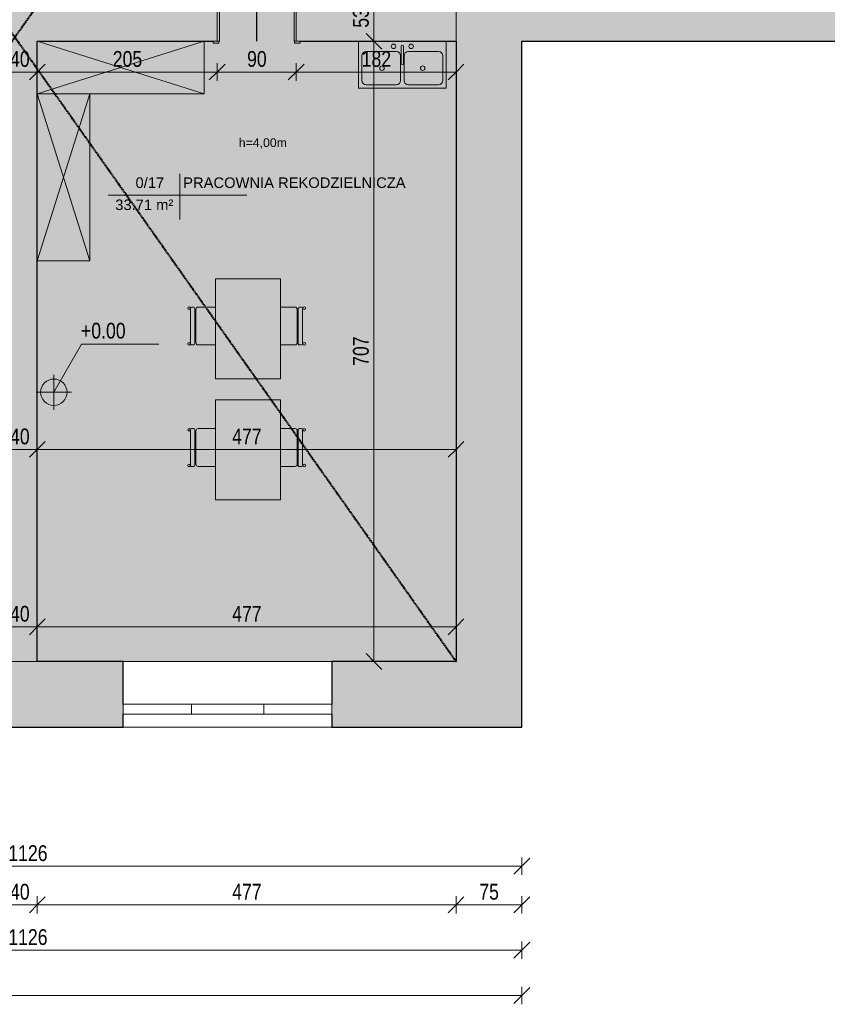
# Model space of a CAD drawing. Header units: centimetres. Extents: x 14786 to 20326, y -10865 to -8494.
# Tile 13 of 22: x 17349 to 18269, y -10731 to -9609. Entities that reach past the tile are written whole.
import ezdxf

# ---------------------------------------------------------------- set-up
doc = ezdxf.new("R2010")
doc.units = ezdxf.units.CM
doc.linetypes.add('Aligning Line 1_8_', pattern=[0.635, 0.3175, -0.3175])
for name, color, linetype, lineweight in [('A-ANNO-DIMS', 211, 'Continuous', 9), ('A-ANNO-DIMS-100', 211, 'Continuous', 9), ('A-AREA-IDEN', 2, 'Continuous', 9), ('A-DETL', 90, 'Continuous', 9), ('A-DETL-GENF', 92, 'Continuous', 9), ('A-DETL-MEDM', 33, 'Continuous', 25), ('A-DETL-THIN', 151, 'Continuous', 9), ('A-DOOR', 31, 'Continuous', 9), ('A-DOOR-FRAM', 31, 'Continuous', 18), ('A-GLAZ', 151, 'Continuous', 9), ('A-WALL', 113, 'Continuous', 9), ('A-WALL-PATT', 111, 'Continuous', 25), ('G-ANNO-DIMS', 111, 'Continuous', 9), ('G-ANNO-TEXT', 231, 'Continuous', 9), ('I-FURN', 30, 'Continuous', 9), ('I-WALL', 2, 'Continuous', 9), ('P-SANR-FIXT', 6, 'Continuous', 9)]:
    doc.layers.add(name, color=color, linetype=linetype, lineweight=lineweight)
doc.styles.add('Arial', font='arial.ttf', dxfattribs={"height": 12})
doc.styles.add('Arial_2', font='arial.ttf', dxfattribs={"width": 0.8, "height": 18})
doc.styles.add('Arial_3', font='arial.ttf', dxfattribs={"height": 10})
doc.styles.add('Arial_5', font='arial.ttf', dxfattribs={"height": 60})
doc.dimstyles.new('Przekątna_-_1_8_mm_Arial', dxfattribs={"dimscale": 30.48, "dimtxt": 18.364669, "dimasz": 0.590551, "dimexe": 0.328084, "dimexo": 0.0625, "dimgap": 0.016404, "dimtad": 1, "dimdec": 0, "dimdsep": 46, "dimtxsty": 'Arial_2', "dimblk1": 'OBLIQUE', "dimblk2": 'OBLIQUE', "dimsah": 1, "dimcen": 0.09, "dimazin": 0, "dimtfac": 1, "dimtdec": 4, "dimtix": 1, "dimtmove": 0, "dimatfit": 3, "dimfxl": 0.328084, "dimfxlon": 1, "dimtvp": 1, "dimtolj": 1, "dimtzin": 0, "dimarcsym": 2})

# ---------------------------------------------------------------- blocks, each defined once
blk = doc.blocks.new('Drzwi-wewnętrzne-jednoskrzydłowe-dwupanelowe-drewniane - 900 x 2100mm-327950-3_Poziom parteru')
at = {"layer": 'A-DOOR'}
for p, q in [((-49.635, 28.8175), (-43.135, 28.8175)), ((-49.635, 26.8175), (-49.635, 28.8175)), ((-43.135, 26.8175), (-49.635, 26.8175)), ((-43.135, 28.8175), (-43.135, 26.8175)), ((43.135, 28.8175), (49.635, 28.8175)), ((43.135, 26.8175), (43.135, 28.8175)), ((49.635, 26.8175), (43.135, 26.8175)), ((49.635, 28.8175), (49.635, 26.8175)), ((-49.635, -26.1825), (-43.135, -26.1825)), ((-49.635, -28.1825), (-49.635, -26.1825)), ((-43.135, -28.1825), (-49.635, -28.1825)), ((-43.135, -26.1825), (-43.135, -28.1825)), ((43.135, -26.1825), (49.635, -26.1825)), ((43.135, -28.1825), (43.135, -26.1825)), ((49.635, -28.1825), (43.135, -28.1825)), ((49.635, -26.1825), (49.635, -28.1825))]:
    blk.add_line(p, q, dxfattribs=at)
at = {"layer": 'A-DOOR', "lineweight": 18}
for p, q in [((39, -26.1825), (42.5, -26.1825)), ((39, -111.1825), (39, -26.1825)), ((42.5, -26.1825), (42.5, -111.1825)), ((42.5, -111.1825), (39, -111.1825))]:
    blk.add_line(p, q, dxfattribs=at)
at = {"layer": 'A-DOOR'}
blk.add_arc((42.5, -26.1825), 85, 180, 270, dxfattribs=at)
at = {"layer": 'A-DOOR-FRAM'}
for p, q in [((-45, 26.8175), (-42.5, 26.8175)), ((-45, -26.1825), (-45, 26.8175)), ((-42.5, 26.8175), (-42.5, -19.19)), ((42.5, 26.8175), (45, 26.8175)), ((42.5, -19.19), (42.5, 26.8175)), ((45, 26.8175), (45, -26.1825)), ((-42.5, -19.19), (-41.23, -19.19)), ((-41.23, -19.19), (-41.23, -22.6825)), ((41.23, -19.19), (42.5, -19.19)), ((41.23, -22.6825), (41.23, -19.19)), ((-42.5, -26.1825), (-45, -26.1825)), ((-42.5, -22.6825), (-42.5, -26.1825)), ((-41.23, -22.6825), (-42.5, -22.6825)), ((42.5, -22.6825), (41.23, -22.6825)), ((42.5, -26.1825), (42.5, -22.6825)), ((45, -26.1825), (42.5, -26.1825))]:
    blk.add_line(p, q, dxfattribs=at)
blk = doc.blocks.new('Krzesło Breuera - Krzesło Breuera-494065-3_Poziom parteru')
at = {"layer": 'I-FURN'}
for p, q in [((-21.6, 7.1), (-21.6, -12.7)), ((21.6, -12.7), (21.6, 7.1)), ((-21.6, -17.6), (-21.6, -20.1)), ((20.3, -16.3), (-20.3, -16.3)), ((-20.3, -21.3), (20.3, -21.3)), ((-19.1, -15.2), (19, -15.2)), ((21.6, -20.1), (21.6, -17.6))]:
    blk.add_line(p, q, dxfattribs=at)
for centre, radius, start, end in [((-20.3, -23.1), 1.51, 360, 180), ((-19.1, -12.7), 2.54, 180, 270), ((-20.3, -17.6), 1.27, 90, 180), ((-20.3, -20.1), 1.27, 180, 270), ((20.4, -23.1), 1.51, 360, 180), ((19, -12.7), 2.54, 270, 360), ((20.3, -17.6), 1.27, 360, 90), ((20.3, -20.1), 1.27, 270, 360), ((-20.3, -23.1), 1.51, 180, 360), ((20.4, -23.1), 1.51, 180, 360)]:
    blk.add_arc(centre, radius, start, end, dxfattribs=at)
blk = doc.blocks.new('Krzesło Breuera - Krzesło Breuera-V10-3_Poziom parteru')
at = {"layer": 'I-FURN'}
for p, q in [((-21.6, 17.6), (-21.6, 20.1)), ((-21.6, -3.8), (-21.6, 12.7)), ((-20.3, 21.3), (20.3, 21.3)), ((20.3, 16.3), (-20.3, 16.3)), ((-19.1, 15.2), (19, 15.2)), ((21.6, 20.1), (21.6, 17.6)), ((21.6, 12.7), (21.6, -3.8))]:
    blk.add_line(p, q, dxfattribs=at)
for centre, radius, start, end in [((-20.3, 23.1), 1.51, 0, 180), ((-20.3, 23.1), 1.51, 180, 0), ((20.4, 23.1), 1.51, 0, 180), ((20.4, 23.1), 1.51, 180, 0), ((-20.3, 20.1), 1.27, 90, 180), ((-20.3, 17.6), 1.27, 180, 270), ((-19.1, 12.7), 2.54, 90, 180), ((19, 12.7), 2.54, 0, 90), ((20.3, 20.1), 1.27, 0, 90), ((20.3, 17.6), 1.27, 270, 0)]:
    blk.add_arc(centre, radius, start, end, dxfattribs=at)
blk = doc.blocks.new('Zlew kuchenny podwójny - 1000 x 535mm-496617-3_Poziom parteru')
at = {"layer": 'P-SANR-FIXT'}
for p, q in [((51.6, 27), (-48.4, 27)), ((-48.4, 27), (-48.4, -26.5)), ((51.6, -26.5), (51.6, 27)), ((-5.4, 15.6), (-39.5, 15.6)), ((0.3, 21.3), (0.3, 1.5)), ((2.8, 21.3), (2.8, 1.5)), ((42.7, 15.6), (8.6, 15.6)), ((-44.6, 10.5), (-44.6, -17.6)), ((-0.3, 10.5), (-0.3, -17.6)), ((3.5, 10.5), (3.5, -17.6)), ((47.8, -17.6), (47.8, 10.5)), ((-48.4, -26.5), (51.6, -26.5)), ((-39.5, -22.7), (-5.4, -22.7)), ((8.6, -22.7), (42.7, -22.7))]:
    blk.add_line(p, q, dxfattribs=at)
for centre, radius, start, end in [((-8.4, 21.3), 2.54, 360, 180), ((1.6, 21.3), 1.27, 360, 180), ((11.6, 21.3), 2.54, 360, 180), ((-39.5, 10.5), 5.08, 90, 180), ((-8.4, 21.3), 2.54, 180, 360), ((-5.4, 10.5), 5.08, 360, 90), ((8.6, 10.5), 5.08, 90, 180), ((11.6, 21.3), 2.54, 180, 360), ((42.7, 10.5), 5.08, 360, 90), ((1.6, 1.5), 1.27, 180, 0), ((-21.5, -3.6), 2.54, 0, 180), ((-21.5, -3.6), 2.54, 180, 360), ((24.7, -3.6), 2.54, 0, 180), ((24.7, -3.6), 2.54, 180, 360), ((-39.5, -17.6), 5.08, 180, 270), ((-5.4, -17.6), 5.08, 270, 0), ((8.6, -17.6), 5.08, 180, 270), ((42.7, -17.6), 5.08, 270, 0)]:
    blk.add_arc(centre, radius, start, end, dxfattribs=at)
blk = doc.blocks.new('Aluminum_2 szybowe - 160x140-V12-3_Poziom parteru')
at = {"layer": 'A-GLAZ'}
for p, q in [((-137.2, 25.2), (22.8, 25.2)), ((-137.2, 13.7), (-137.2, 25.2)), ((22.8, 25.2), (22.8, 13.7)), ((22.8, 13.7), (-137.2, 13.7))]:
    blk.add_line(p, q, dxfattribs=at)
blk = doc.blocks.new('Aluminum_2 szybowe - 160x140-V13-3_Poziom parteru')
at = {"layer": 'A-GLAZ'}
for p, q in [((-137.2, 25.2), (22.8, 25.2)), ((-137.2, 13.7), (-137.2, 25.2)), ((22.8, 25.2), (22.8, 13.7)), ((22.8, 13.7), (-137.2, 13.7))]:
    blk.add_line(p, q, dxfattribs=at)
blk = doc.blocks.new('Etyk_pom_1_mala - Etyk_pom_1_mala-219433-3_Poziom parteru')
at = {"layer": 'A-AREA-IDEN'}
for p, q in [((-0.096, 0.144), (-0.096, -0.378)), ((-0.915, -0.101), (0.666, -0.101))]:
    blk.add_line(p, q, dxfattribs=at)
blk = doc.blocks.new('DIMBLOCK9-3_Poziom parteru')
at = {"layer": 'A-ANNO-DIMS-100'}
for p, q in [((17328.6, -10098.8), (17319.6, -10107.8)), ((17328.6, -10098.8), (17328.6, -10088.8)), ((17328.6, -10098.8), (17337.6, -10089.8)), ((17328.6, -10098.8), (17368.6, -10098.8)), ((17328.6, -10098.8), (17328.6, -10108.8)), ((17368.6, -10098.8), (17359.6, -10107.8)), ((17368.6, -10098.8), (17368.6, -10088.8)), ((17368.6, -10098.8), (17377.6, -10089.8)), ((17368.6, -10098.8), (17368.6, -10108.8))]:
    blk.add_line(p, q, dxfattribs=at)
at = {"layer": 'A-ANNO-DIMS-100', "color": 0, "insert": (17337.6, -10075), "char_height": 18, "width": 26.445, "attachment_point": 1, "line_spacing_factor": 0.941778, "style": 'Arial_2'}
blk.add_mtext('40', dxfattribs=at)
blk = doc.blocks.new('_Oblique')
at = {"color": 0, "linetype": 'ByBlock', "lineweight": -2}
blk.add_line((-0.5, -0.5), (0.5, 0.5), dxfattribs=at)
blk = doc.blocks.new('DIMBLOCK10-3_Poziom parteru')
at = {"layer": 'A-ANNO-DIMS-100'}
for p, q in [((17368.6, -10098.8), (17359.6, -10107.8)), ((17368.6, -10098.8), (17368.6, -10088.8)), ((17368.6, -10098.8), (17377.6, -10089.8)), ((17368.6, -10098.8), (17845.6, -10098.8)), ((17368.6, -10098.8), (17368.6, -10108.8)), ((17845.6, -10098.8), (17836.6, -10107.8)), ((17845.6, -10098.8), (17845.6, -10088.8)), ((17845.6, -10098.8), (17854.6, -10089.8)), ((17845.6, -10098.8), (17845.6, -10108.8))]:
    blk.add_line(p, q, dxfattribs=at)
at = {"layer": 'A-ANNO-DIMS-100', "color": 0, "insert": (17590.6, -10075), "char_height": 18, "width": 39.668, "attachment_point": 1, "line_spacing_factor": 0.941778, "style": 'Arial_2'}
blk.add_mtext('477', dxfattribs=at)
blk = doc.blocks.new('DIMBLOCK33-3_Poziom parteru')
at = {"layer": 'A-ANNO-DIMS-100'}
for p, q in [((17752.1, -9633.7), (17743.1, -9624.7)), ((17752.1, -9633.7), (17742.1, -9633.7)), ((17752.1, -10340.5), (17752.1, -9633.7)), ((17752.1, -9633.7), (17761.1, -9642.7)), ((17752.1, -9633.7), (17762.1, -9633.7)), ((17752.1, -10340.5), (17743.1, -10331.5)), ((17752.1, -10340.5), (17742.1, -10340.5)), ((17752.1, -10340.5), (17761.1, -10349.5)), ((17752.1, -10340.5), (17762.1, -10340.5))]:
    blk.add_line(p, q, dxfattribs=at)
at = {"layer": 'A-ANNO-DIMS-100', "color": 0, "insert": (17728.2, -10003.6), "char_height": 18, "width": 39.668, "attachment_point": 1, "rotation": 90, "line_spacing_factor": 0.941778, "style": 'Arial_2'}
blk.add_mtext('707', dxfattribs=at)
blk = doc.blocks.new('DIMBLOCK34-3_Poziom parteru')
at = {"layer": 'A-ANNO-DIMS-100'}
for p, q in [((17752.1, -9580.7), (17743.1, -9571.7)), ((17752.1, -9580.7), (17742.1, -9580.7)), ((17752.1, -9633.7), (17752.1, -9580.7)), ((17752.1, -9580.7), (17761.1, -9589.7)), ((17752.1, -9580.7), (17762.1, -9580.7)), ((17752.1, -9633.7), (17743.1, -9624.7)), ((17752.1, -9633.7), (17742.1, -9633.7)), ((17752.1, -9633.7), (17761.1, -9642.7)), ((17752.1, -9633.7), (17762.1, -9633.7))]:
    blk.add_line(p, q, dxfattribs=at)
at = {"layer": 'A-ANNO-DIMS-100', "color": 0, "insert": (17728.2, -9618.2), "char_height": 18, "width": 26.445, "attachment_point": 1, "rotation": 90, "line_spacing_factor": 0.941778, "style": 'Arial_2'}
blk.add_mtext('53', dxfattribs=at)
blk = doc.blocks.new('DIMBLOCK82-3_Poziom parteru')
at = {"layer": 'A-ANNO-DIMS-100'}
for p, q in [((17328.6, -9668.7), (17328.6, -9658.7)), ((17328.6, -9668.7), (17337.6, -9659.7)), ((17368.6, -9668.7), (17368.6, -9658.7)), ((17368.6, -9668.7), (17377.6, -9659.7)), ((17328.6, -9668.7), (17319.6, -9677.7)), ((17328.6, -9668.7), (17368.6, -9668.7)), ((17328.6, -9668.7), (17328.6, -9678.7)), ((17368.6, -9668.7), (17359.6, -9677.7)), ((17368.6, -9668.7), (17368.6, -9678.7))]:
    blk.add_line(p, q, dxfattribs=at)
at = {"layer": 'A-ANNO-DIMS-100', "color": 0, "insert": (17337.6, -9644.8), "char_height": 18, "width": 26.445, "attachment_point": 1, "line_spacing_factor": 0.941778, "style": 'Arial_2'}
blk.add_mtext('40', dxfattribs=at)
blk = doc.blocks.new('DIMBLOCK83-3_Poziom parteru')
at = {"layer": 'A-ANNO-DIMS-100'}
for p, q in [((17368.6, -9668.7), (17368.6, -9658.7)), ((17368.6, -9668.7), (17377.6, -9659.7)), ((17573.6, -9668.7), (17573.6, -9658.7)), ((17573.6, -9668.7), (17582.6, -9659.7)), ((17368.6, -9668.7), (17359.6, -9677.7)), ((17368.6, -9668.7), (17573.6, -9668.7)), ((17368.6, -9668.7), (17368.6, -9678.7)), ((17573.6, -9668.7), (17564.6, -9677.7)), ((17573.6, -9668.7), (17573.6, -9678.7))]:
    blk.add_line(p, q, dxfattribs=at)
at = {"layer": 'A-ANNO-DIMS-100', "color": 0, "insert": (17454.6, -9644.8), "char_height": 18, "width": 39.668, "attachment_point": 1, "line_spacing_factor": 0.941778, "style": 'Arial_2'}
blk.add_mtext('205', dxfattribs=at)
blk = doc.blocks.new('DIMBLOCK84-3_Poziom parteru')
at = {"layer": 'A-ANNO-DIMS-100'}
for p, q in [((17573.6, -9668.7), (17573.6, -9658.7)), ((17573.6, -9668.7), (17582.6, -9659.7)), ((17663.6, -9668.7), (17663.6, -9658.7)), ((17663.6, -9668.7), (17672.6, -9659.7)), ((17573.6, -9668.7), (17564.6, -9677.7)), ((17573.6, -9668.7), (17663.6, -9668.7)), ((17573.6, -9668.7), (17573.6, -9678.7)), ((17663.6, -9668.7), (17654.6, -9677.7)), ((17663.6, -9668.7), (17663.6, -9678.7))]:
    blk.add_line(p, q, dxfattribs=at)
at = {"layer": 'A-ANNO-DIMS-100', "color": 0, "insert": (17607.6, -9644.8), "char_height": 18, "width": 26.445, "attachment_point": 1, "line_spacing_factor": 0.941778, "style": 'Arial_2'}
blk.add_mtext('90', dxfattribs=at)
blk = doc.blocks.new('DIMBLOCK85-3_Poziom parteru')
at = {"layer": 'A-ANNO-DIMS-100'}
for p, q in [((17663.6, -9668.7), (17663.6, -9658.7)), ((17663.6, -9668.7), (17672.6, -9659.7)), ((17845.6, -9668.7), (17845.6, -9658.7)), ((17845.6, -9668.7), (17854.6, -9659.7)), ((17663.6, -9668.7), (17654.6, -9677.7)), ((17663.6, -9668.7), (17845.6, -9668.7)), ((17663.6, -9668.7), (17663.6, -9678.7)), ((17845.6, -9668.7), (17836.6, -9677.7)), ((17845.6, -9668.7), (17845.6, -9678.7))]:
    blk.add_line(p, q, dxfattribs=at)
at = {"layer": 'A-ANNO-DIMS-100', "color": 0, "insert": (17738.1, -9644.8), "char_height": 18, "width": 39.668, "attachment_point": 1, "line_spacing_factor": 0.941778, "style": 'Arial_2'}
blk.add_mtext('182', dxfattribs=at)
blk = doc.blocks.new('DIMBLOCK103-3_Poziom parteru')
at = {"layer": 'A-ANNO-DIMS-100'}
for p, q in [((15120.6, -10721.2), (15120.6, -10711.2)), ((15120.6, -10721.2), (15129.6, -10712.2)), ((17920.6, -10721.2), (17920.6, -10711.2)), ((17920.6, -10721.2), (17929.6, -10712.2)), ((15120.6, -10721.2), (15111.6, -10730.2)), ((15120.6, -10721.2), (17920.6, -10721.2)), ((15120.6, -10721.2), (15120.6, -10731.2)), ((17920.6, -10721.2), (17911.6, -10730.2)), ((17920.6, -10721.2), (17920.6, -10731.2))]:
    blk.add_line(p, q, dxfattribs=at)
at = {"layer": 'A-ANNO-DIMS-100', "color": 0, "insert": (16498.6, -10697.3), "char_height": 18, "width": 52.89, "attachment_point": 1, "line_spacing_factor": 0.941778, "style": 'Arial_2'}
blk.add_mtext('2800', dxfattribs=at)
blk = doc.blocks.new('DIMBLOCK106-3_Poziom parteru')
at = {"layer": 'A-ANNO-DIMS-100'}
for p, q in [((16794.6, -10669.5), (16794.6, -10659.5)), ((17920.6, -10669.5), (17920.6, -10659.5)), ((16794.6, -10669.5), (16785.6, -10678.5)), ((16794.6, -10669.5), (16803.6, -10660.5)), ((16794.6, -10669.5), (17920.6, -10669.5)), ((16794.6, -10669.5), (16794.6, -10679.5)), ((17920.6, -10669.5), (17911.6, -10678.5)), ((17920.6, -10669.5), (17929.6, -10660.5)), ((17920.6, -10669.5), (17920.6, -10679.5))]:
    blk.add_line(p, q, dxfattribs=at)
at = {"layer": 'A-ANNO-DIMS-100', "color": 0, "insert": (17335.6, -10645.6), "char_height": 18, "width": 52.89, "attachment_point": 1, "line_spacing_factor": 0.941778, "style": 'Arial_2'}
blk.add_mtext('1126', dxfattribs=at)
blk = doc.blocks.new('DIMBLOCK107-3_Poziom parteru')
at = {"layer": 'A-ANNO-DIMS-100'}
for p, q in [((16794.6, -10573.8), (16794.6, -10563.8)), ((16794.6, -10573.8), (16803.6, -10564.8)), ((17920.6, -10573.8), (17920.6, -10563.8)), ((17920.6, -10573.8), (17929.6, -10564.8)), ((16794.6, -10573.8), (16785.6, -10582.8)), ((17920.6, -10573.8), (16794.6, -10573.8)), ((16794.6, -10573.8), (16794.6, -10583.8)), ((17920.6, -10573.8), (17911.6, -10582.8)), ((17920.6, -10573.8), (17920.6, -10583.8))]:
    blk.add_line(p, q, dxfattribs=at)
at = {"layer": 'A-ANNO-DIMS-100', "color": 0, "insert": (17335.6, -10549.9), "char_height": 18, "width": 52.89, "attachment_point": 1, "line_spacing_factor": 0.941778, "style": 'Arial_2'}
blk.add_mtext('1126', dxfattribs=at)
blk = doc.blocks.new('DIMBLOCK116-3_Poziom parteru')
at = {"layer": 'A-ANNO-DIMS-100'}
for p, q in [((17328.6, -10301), (17319.6, -10310)), ((17328.6, -10301), (17328.6, -10291)), ((17328.6, -10301), (17337.6, -10292)), ((17328.6, -10301), (17368.6, -10301)), ((17328.6, -10301), (17328.6, -10311)), ((17368.6, -10301), (17359.6, -10310)), ((17368.6, -10301), (17368.6, -10291)), ((17368.6, -10301), (17377.6, -10292)), ((17368.6, -10301), (17368.6, -10311))]:
    blk.add_line(p, q, dxfattribs=at)
at = {"layer": 'A-ANNO-DIMS-100', "color": 0, "insert": (17337.6, -10277.1), "char_height": 18, "width": 26.445, "attachment_point": 1, "line_spacing_factor": 0.941778, "style": 'Arial_2'}
blk.add_mtext('40', dxfattribs=at)
blk = doc.blocks.new('DIMBLOCK117-3_Poziom parteru')
at = {"layer": 'A-ANNO-DIMS-100'}
for p, q in [((17368.6, -10301), (17359.6, -10310)), ((17368.6, -10301), (17368.6, -10291)), ((17368.6, -10301), (17377.6, -10292)), ((17368.6, -10301), (17845.6, -10301)), ((17368.6, -10301), (17368.6, -10311)), ((17845.6, -10301), (17836.6, -10310)), ((17845.6, -10301), (17845.6, -10291)), ((17845.6, -10301), (17854.6, -10292)), ((17845.6, -10301), (17845.6, -10311))]:
    blk.add_line(p, q, dxfattribs=at)
at = {"layer": 'A-ANNO-DIMS-100', "color": 0, "insert": (17590.6, -10277.1), "char_height": 18, "width": 39.668, "attachment_point": 1, "line_spacing_factor": 0.941778, "style": 'Arial_2'}
blk.add_mtext('477', dxfattribs=at)
blk = doc.blocks.new('DIMBLOCK175-3_Poziom parteru')
at = {"layer": 'A-ANNO-DIMS-100'}
for p, q in [((17328.6, -10617.8), (17328.6, -10607.8)), ((17328.6, -10617.8), (17337.6, -10608.8)), ((17368.6, -10617.8), (17368.6, -10607.8)), ((17368.6, -10617.8), (17377.6, -10608.8)), ((17328.6, -10617.8), (17319.6, -10626.8)), ((17328.6, -10617.8), (17368.6, -10617.8)), ((17328.6, -10617.8), (17328.6, -10627.8)), ((17368.6, -10617.8), (17359.6, -10626.8)), ((17368.6, -10617.8), (17368.6, -10627.8))]:
    blk.add_line(p, q, dxfattribs=at)
at = {"layer": 'A-ANNO-DIMS-100', "color": 0, "insert": (17337.6, -10593.9), "char_height": 18, "width": 26.445, "attachment_point": 1, "line_spacing_factor": 0.941778, "style": 'Arial_2'}
blk.add_mtext('40', dxfattribs=at)
blk = doc.blocks.new('DIMBLOCK176-3_Poziom parteru')
at = {"layer": 'A-ANNO-DIMS-100'}
for p, q in [((17368.6, -10617.8), (17368.6, -10607.8)), ((17368.6, -10617.8), (17377.6, -10608.8)), ((17845.6, -10617.8), (17845.6, -10607.8)), ((17845.6, -10617.8), (17854.6, -10608.8)), ((17368.6, -10617.8), (17359.6, -10626.8)), ((17368.6, -10617.8), (17845.6, -10617.8)), ((17368.6, -10617.8), (17368.6, -10627.8)), ((17845.6, -10617.8), (17836.6, -10626.8)), ((17845.6, -10617.8), (17845.6, -10627.8))]:
    blk.add_line(p, q, dxfattribs=at)
at = {"layer": 'A-ANNO-DIMS-100', "color": 0, "insert": (17590.6, -10593.9), "char_height": 18, "width": 39.668, "attachment_point": 1, "line_spacing_factor": 0.941778, "style": 'Arial_2'}
blk.add_mtext('477', dxfattribs=at)
blk = doc.blocks.new('DIMBLOCK177-3_Poziom parteru')
at = {"layer": 'A-ANNO-DIMS-100'}
for p, q in [((17845.6, -10617.8), (17845.6, -10607.8)), ((17845.6, -10617.8), (17854.6, -10608.8)), ((17920.6, -10617.8), (17920.6, -10607.8)), ((17920.6, -10617.8), (17929.6, -10608.8)), ((17845.6, -10617.8), (17836.6, -10626.8)), ((17845.6, -10617.8), (17920.6, -10617.8)), ((17845.6, -10617.8), (17845.6, -10627.8)), ((17920.6, -10617.8), (17911.6, -10626.8)), ((17920.6, -10617.8), (17920.6, -10627.8))]:
    blk.add_line(p, q, dxfattribs=at)
at = {"layer": 'A-ANNO-DIMS-100', "color": 0, "insert": (17872.1, -10593.9), "char_height": 18, "width": 26.445, "attachment_point": 1, "line_spacing_factor": 0.941778, "style": 'Arial_2'}
blk.add_mtext('75', dxfattribs=at)

msp = doc.modelspace()

# ---------------------------------------------------------------- hatches: boundary and pattern name
at = {"layer": 'A-DETL-GENF'}
h = msp.add_hatch(color=9, dxfattribs=at)
h.paths.add_polyline_path([(17368.62, -10340.49), (17368.62, -9633.71), (17573.62, -9633.71), (17573.62, -9580.71), (17173.62, -9580.71), (17173.62, -9633.71), (17328.62, -9633.71), (17328.62, -10340.49)])
h.paths.add_polyline_path([(16840.62, -9633.71), (17083.62, -9633.71), (17083.62, -9580.71), (16840.62, -9580.71)])
h.paths.add_polyline_path([(17779.17, -9633.71), (17845.62, -9633.71), (17845.62, -9580.71), (17663.62, -9580.71), (17663.62, -9633.71), (17717.62, -9633.71)])
h.paths.add_polyline_path([(17779.17, -9385.71), (17845.62, -9385.71), (17845.62, -9351.71), (17717.62, -9351.71), (17717.62, -9385.71), (17722.26, -9385.71)])
h.paths.add_polyline_path([(17617.62, -9385.71), (17617.62, -9351.71), (17612.62, -9351.71), (17612.62, -9237.71), (17628.49, -9237.71), (17628.49, -9231.71), (17612.62, -9231.71), (17612.62, -9015.71), (17618.62, -9015.71), (17618.62, -9009.71), (17612.62, -9009.71), (17612.62, -8917.71), (17606.62, -8917.71), (17606.62, -9009.71), (17600.62, -9009.71), (17600.62, -9015.71), (17606.62, -9015.71), (17606.62, -9231.71), (17590.76, -9231.71), (17590.76, -9237.71), (17606.62, -9237.71), (17606.73, -9349.71), (17607.26, -9349.71), (17607.26, -9351.71), (17602.62, -9351.71), (17602.62, -9385.71), (17612.99, -9385.71)])
h.paths.add_polyline_path([(17278.26, -9385.71), (17502.62, -9385.71), (17502.62, -9351.71), (17368.62, -9351.71), (17368.62, -9237.71), (17505.76, -9237.71), (17505.76, -9231.71), (17486.62, -9231.71), (17486.62, -9233.35), (17484.62, -9233.35), (17484.62, -9228.71), (17478.62, -9228.71), (17478.62, -9233.35), (17476.62, -9233.35), (17476.62, -9231.71), (17368.62, -9231.71), (17368.62, -9140.71), (17476.62, -9140.71), (17476.62, -9139.08), (17478.62, -9139.08), (17478.62, -9143.71), (17484.62, -9143.71), (17484.62, -9132.71), (17478.62, -9132.71), (17478.62, -9137.35), (17476.62, -9137.35), (17476.62, -9134.71), (17368.62, -9134.71), (17368.62, -9039.71), (17478.62, -9039.71), (17478.62, -9047.71), (17484.62, -9047.71), (17484.62, -9039.71), (17504.62, -9039.71), (17504.62, -9015.71), (17515.62, -9015.71), (17515.62, -9009.71), (17498.62, -9009.71), (17498.62, -9033.71), (17368.62, -9033.71), (17368.62, -8917.71), (17318.62, -8917.71), (17318.62, -9351.71), (17273.62, -9351.71), (17273.62, -9385.71), (17275.49, -9385.71)])
h.paths.add_polyline_path([(17058.62, -9385.71), (17183.62, -9385.71), (17183.62, -9351.71), (17138.62, -9351.71), (17138.62, -8917.71), (17128.62, -8917.71), (17128.62, -9351.71), (17053.62, -9351.71), (17053.62, -9385.71), (17058.26, -9385.71)])
h.paths.add_polyline_path([(16888.62, -9385.71), (16963.62, -9385.69), (16963.62, -9351.71), (16840.62, -9351.71), (16840.62, -9385.71)])
h.paths.add_polyline_path([(17740.62, -9237.71), (17845.62, -9237.71), (17845.62, -9231.71), (17742.62, -9231.83), (17742.62, -9233.35), (17740.62, -9233.35), (17740.62, -9228.71), (17734.62, -9228.71), (17734.62, -9233.35), (17732.62, -9233.35), (17732.62, -9231.71), (17713.49, -9231.71), (17713.49, -9237.71), (17734.62, -9237.71)])
h.paths.add_polyline_path([(17740.62, -9143.71), (17740.62, -9139.08), (17742.62, -9139.08), (17742.62, -9140.71), (17845.62, -9140.71), (17845.62, -9134.71), (17742.62, -9134.71), (17742.62, -9137.35), (17740.62, -9137.35), (17740.62, -9132.71), (17734.62, -9132.71), (17734.62, -9143.71), (17738.12, -9143.71)])
h.paths.add_polyline_path([(17738.12, -9047.71), (17740.62, -9047.71), (17740.62, -9039.71), (17845.62, -9039.71), (17845.62, -9033.71), (17720.62, -9033.71), (17720.62, -9009.71), (17703.62, -9009.71), (17703.62, -9015.71), (17714.62, -9015.71), (17714.62, -9039.71), (17734.62, -9039.71), (17734.62, -9047.71)])
msp.add_hatch(color=9, dxfattribs=at).paths.add_polyline_path([(17328.62, -10340.49), (17328.62, -9633.71), (17173.62, -9633.71), (17173.62, -9580.71), (17573.62, -9580.71), (17573.62, -9633.71), (17368.62, -9633.71), (17368.62, -10340.49), (17845.62, -10340.49), (17845.62, -9633.71), (17663.62, -9633.71), (17663.62, -9580.71), (17845.62, -9580.71), (17845.62, -9385.71), (17717.62, -9385.71), (17717.62, -9351.71), (17845.62, -9351.71), (17845.62, -9237.71), (17713.49, -9237.71), (17713.49, -9231.71), (17732.62, -9231.71), (17732.62, -9233.35), (17734.62, -9233.35), (17734.62, -9228.71), (17740.62, -9228.71), (17740.62, -9233.35), (17742.62, -9233.35), (17742.62, -9231.71), (17845.62, -9231.71), (17845.62, -9140.71), (17742.62, -9140.71), (17742.62, -9139.08), (17740.62, -9139.08), (17740.62, -9143.71), (17734.62, -9143.71), (17734.62, -9132.71), (17740.62, -9132.71), (17740.62, -9137.35), (17742.62, -9137.35), (17742.62, -9134.71), (17845.62, -9134.71), (17845.62, -9039.71), (17740.62, -9039.71), (17740.62, -9047.71), (17734.62, -9047.71), (17734.62, -9039.71), (17714.62, -9039.71), (17714.62, -9015.71), (17703.62, -9015.71), (17703.62, -9009.71), (17720.62, -9009.71), (17720.62, -9033.71), (17845.62, -9033.71), (17845.62, -8917.71), (17612.62, -8917.71), (17612.62, -9009.71), (17618.62, -9009.71), (17618.62, -9015.71), (17612.62, -9015.71), (17612.62, -9231.71), (17628.49, -9231.71), (17628.49, -9237.71), (17612.62, -9237.71), (17612.62, -9351.71), (17617.62, -9351.71), (17617.62, -9385.71), (17602.62, -9385.71), (17602.62, -9351.71), (17607.26, -9351.71), (17607.26, -9349.71), (17606.62, -9349.71), (17606.62, -9237.71), (17590.76, -9237.71), (17590.76, -9231.71), (17606.62, -9231.71), (17606.62, -9015.71), (17600.62, -9015.71), (17600.62, -9009.71), (17606.62, -9009.71), (17606.62, -8917.71), (17368.62, -8917.71), (17368.62, -9033.71), (17498.62, -9033.71), (17498.62, -9009.71), (17515.62, -9009.71), (17515.62, -9015.71), (17504.62, -9015.71), (17504.62, -9039.71), (17484.62, -9039.71), (17484.62, -9047.71), (17478.62, -9047.71), (17478.62, -9039.71), (17368.62, -9039.71), (17368.62, -9134.71), (17476.62, -9134.71), (17476.62, -9137.35), (17478.62, -9137.35), (17478.62, -9132.71), (17484.62, -9132.71), (17484.62, -9143.71), (17478.62, -9143.71), (17478.62, -9139.08), (17476.62, -9139.08), (17476.62, -9140.71), (17368.62, -9140.71), (17368.62, -9231.71), (17476.62, -9231.82), (17476.62, -9233.35), (17478.62, -9233.35), (17478.62, -9228.71), (17484.62, -9228.71), (17484.62, -9233.35), (17486.62, -9233.35), (17486.62, -9231.71), (17505.76, -9231.71), (17505.76, -9237.71), (17368.62, -9237.71), (17368.62, -9351.71), (17502.62, -9351.71), (17502.62, -9385.71), (17273.62, -9385.71), (17273.62, -9351.71), (17318.62, -9351.71), (17318.62, -8917.71), (17138.62, -8917.71), (17138.62, -9351.71), (17183.62, -9351.71), (17183.62, -9385.71), (17053.62, -9385.71), (17053.62, -9351.71), (17128.62, -9351.71), (17128.62, -8917.71), (16840.62, -8917.71), (16840.62, -9351.71), (16963.62, -9351.71), (16963.62, -9385.71), (16840.62, -9385.71), (16840.62, -9580.71), (17083.62, -9580.71), (17083.62, -9633.71), (16840.62, -9633.71), (16840.62, -10340.49), (17279.08, -10340.49)])
at = {"layer": 'A-WALL-PATT', "lineweight": 9}
h = msp.add_hatch(color=256, dxfattribs=at)
h.paths.add_polyline_path([(17845.62, -10340.49), (17920.62, -10340.49), (17920.62, -9580.71), (17845.62, -9580.71), (17845.62, -10209.67)])
h.paths.add_polyline_path([(17883.12, -9385.71), (17920.62, -9385.71), (17920.62, -8917.71), (17845.62, -8917.71), (17845.62, -9385.71), (17867.19, -9385.71)])
msp.add_hatch(color=256, dxfattribs=at).paths.add_polyline_path([(19011.46, -9633.71), (19115.62, -9633.71), (19115.62, -9580.71), (17920.62, -9580.71), (17920.62, -9633.71), (18307.3, -9633.71)])
h = msp.add_hatch(color=256, dxfattribs=at)
h.paths.add_polyline_path([(17920.62, -10415.49), (17920.62, -10340.49), (17704.08, -10340.49), (17704.08, -10415.49), (17845.62, -10415.49)])
h.paths.add_polyline_path([(17466.62, -10415.49), (17466.62, -10340.49), (17279.08, -10340.49), (17279.08, -10415.49), (17368.62, -10415.49)])
h.paths.add_polyline_path([(17041.62, -10415.49), (17041.62, -10340.49), (16840.62, -10340.49), (16840.62, -10415.49), (16898.96, -10415.49)])
at = {"layer": 'G-ANNO-DIMS'}
h = msp.add_hatch(color=256, dxfattribs=at)
edge = h.paths.add_edge_path()
edge.add_arc((17387.5, -10033.64), 15, 90, 180)
edge.add_line((17372.5, -10033.64), (17387.5, -10033.64))
edge.add_line((17387.5, -10033.64), (17387.5, -10018.64))
h = msp.add_hatch(color=256, dxfattribs=at)
edge = h.paths.add_edge_path()
edge.add_arc((17387.5, -10033.64), 15, 270, 360)
edge.add_line((17402.5, -10033.64), (17387.5, -10033.64))
edge.add_line((17387.5, -10033.64), (17387.5, -10048.64))

# ---------------------------------------------------------------- linework, layer by layer
at = {"layer": 'A-DETL', "linetype": 'Aligning Line 1_8_', "lineweight": 50}
for p, q in [((17845.62, -8917.71), (16840.62, -10340.49)), ((16840.62, -8917.71), (17845.62, -10340.49))]:
    msp.add_line(p, q, dxfattribs=at)
at = {"layer": 'A-DETL-MEDM'}
msp.add_line((17618.62, -9633.71), (17618.62, -9522.71), dxfattribs=at)
at = {"layer": 'A-DETL-THIN'}
for p, q in [((17845.62, -10340.49), (17845.62, -8917.71)), ((17368.62, -9693.71), (17558.62, -9633.71)), ((17558.62, -9693.71), (17368.62, -9633.71)), ((17558.62, -9693.71), (17558.62, -9633.71)), ((17368.62, -9693.71), (17558.62, -9693.71)), ((17368.62, -9693.71), (17428.62, -9693.71)), ((17428.62, -9693.71), (17368.62, -9883.71)), ((17428.62, -9883.71), (17368.62, -9693.71)), ((17428.62, -9693.71), (17428.62, -9883.71)), ((17428.62, -9883.71), (17368.62, -9883.71)), ((17645.71, -9904.41), (17571.71, -9904.41)), ((17571.71, -9904.41), (17571.71, -10018.41)), ((17571.71, -9904.41), (17645.71, -9904.41)), ((17571.71, -10018.41), (17571.71, -9904.41)), ((17645.71, -10018.41), (17645.71, -9904.41)), ((17645.71, -9904.41), (17645.71, -10018.41)), ((17571.71, -10018.41), (17645.71, -10018.41)), ((17645.71, -10018.41), (17571.71, -10018.41)), ((17645.71, -10042.41), (17571.71, -10042.41)), ((17571.71, -10042.41), (17571.71, -10156.41)), ((17571.71, -10042.41), (17645.71, -10042.41)), ((17571.71, -10156.41), (17571.71, -10042.41)), ((17645.71, -10156.41), (17645.71, -10042.41)), ((17645.71, -10042.41), (17645.71, -10156.41)), ((17571.71, -10156.41), (17645.71, -10156.41)), ((17645.71, -10156.41), (17571.71, -10156.41)), ((16840.62, -10340.49), (17845.62, -10340.49))]:
    msp.add_line(p, q, dxfattribs=at)
at = {"layer": 'A-WALL', "lineweight": 25}
for p, q in [((17845.62, -9633.71), (17845.62, -10340.49)), ((17920.62, -10415.49), (17920.62, -9633.71)), ((17466.62, -10340.49), (17368.62, -10340.49)), ((17466.62, -10389.06), (17466.62, -10340.49)), ((17845.62, -10340.49), (17704.08, -10340.49)), ((17704.08, -10340.49), (17704.08, -10389.06)), ((17466.62, -10415.49), (17466.62, -10400.49)), ((17704.08, -10400.49), (17704.08, -10415.49)), ((17279.08, -10415.49), (17466.62, -10415.49)), ((17704.08, -10415.49), (17920.62, -10415.49))]:
    msp.add_line(p, q, dxfattribs=at)
at = {"layer": 'A-WALL'}
for p, q in [((17466.62, -10340.49), (17704.08, -10340.49)), ((17704.08, -10415.49), (17466.62, -10415.49))]:
    msp.add_line(p, q, dxfattribs=at)
at = {"layer": 'G-ANNO-DIMS'}
for p, q in [((17387.5, -10033.64), (17419.2, -9978.72)), ((17419.2, -9978.72), (17506.96, -9978.72)), ((17387.5, -10013.64), (17387.5, -10053.64)), ((17387.5, -10033.64), (17387.5, -10018.64)), ((17407.5, -10033.64), (17367.5, -10033.64)), ((17372.5, -10033.64), (17387.5, -10033.64)), ((17402.5, -10033.64), (17387.5, -10033.64)), ((17387.5, -10033.64), (17387.5, -10048.64))]:
    msp.add_line(p, q, dxfattribs=at)
for start, end in [(90, 180), (0, 90), (180, 270), (270, 0)]:
    msp.add_arc((17387.5, -10033.64), 15, start, end, dxfattribs=at)
at = {"layer": 'I-WALL', "lineweight": 25}
for p, q in [((17368.62, -10340.49), (17368.62, -9633.71)), ((17368.62, -9633.71), (17568.99, -9633.71)), ((17668.26, -9633.71), (17845.62, -9633.71)), ((17920.62, -9633.71), (19115.62, -9633.71))]:
    msp.add_line(p, q, dxfattribs=at)

# ---------------------------------------------------------------- block references
at = {"layer": 'A-AREA-IDEN', "xscale": 99.99999999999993, "yscale": 99.99999999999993, "zscale": 99.99999999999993}
msp.add_blockref('Etyk_pom_1_mala - Etyk_pom_1_mala-219433-3_Poziom parteru', (17540.78, -9799.01), dxfattribs=at)
at = {"layer": 'A-DOOR', "rotation": 180}
msp.add_blockref('Drzwi-wewnętrzne-jednoskrzydłowe-dwupanelowe-drewniane - 900 x 2100mm-327950-3_Poziom parteru', (17618.62, -9606.9), dxfattribs=at)
at = {"layer": 'A-GLAZ', "rotation": 180}
for name, p in [('Aluminum_2 szybowe - 160x140-V12-3_Poziom parteru', (17489.46, -10375.33)), ('Aluminum_2 szybowe - 160x140-V13-3_Poziom parteru', (17566.92, -10375.33))]:
    msp.add_blockref(name, p, dxfattribs=at)
at = {"layer": 'I-FURN', "rotation": 270}
for name, p in [('Krzesło Breuera - Krzesło Breuera-494065-3_Poziom parteru', (17564.57, -9958.19)), ('Krzesło Breuera - Krzesło Breuera-V10-3_Poziom parteru', (17649.49, -9958.19)), ('Krzesło Breuera - Krzesło Breuera-494065-3_Poziom parteru', (17564.57, -10096.63)), ('Krzesło Breuera - Krzesło Breuera-V10-3_Poziom parteru', (17649.49, -10096.63))]:
    msp.add_blockref(name, p, dxfattribs=at)
at = {"layer": 'P-SANR-FIXT'}
msp.add_blockref('Zlew kuchenny podwójny - 1000 x 535mm-496617-3_Poziom parteru', (17782.86, -9660.77), dxfattribs=at)

# ---------------------------------------------------------------- texts
at = {"layer": 'A-AREA-IDEN', "char_height": 12, "attachment_point": 1, "style": 'Arial'}
for s, insert, width in [('0/17', (17480.59, -9788.84), 42.4894), ('PRACOWNIA REKODZIELNICZA', (17534.86, -9788.84), 331.8986), ('33.71 m²', (17457.45, -9814.01), 85.7806)]:
    msp.add_mtext(s, dxfattribs=dict(at, insert=insert, width=width))
at = {"layer": 'G-ANNO-DIMS', "insert": (17418.39, -9954.5), "char_height": 18, "width": 60.1593, "attachment_point": 1, "line_spacing_factor": 0.941778, "style": 'Arial_2'}
msp.add_mtext('+0.00', dxfattribs=at)
at = {"layer": 'G-ANNO-TEXT', "color": 1, "insert": (16875.5, -10150.29), "char_height": 60, "width": 1664.3032, "attachment_point": 1, "rotation": 55.04302, "style": 'Arial_5'}
msp.add_mtext('Obszar poza zakresem opracowania', dxfattribs=at)
at = {"layer": 'G-ANNO-TEXT', "color": 7, "insert": (17598.22, -9744.23), "char_height": 10, "width": 64.9367, "attachment_point": 1, "style": 'Arial_3'}
msp.add_mtext('h=4,00m', dxfattribs=at)

# ---------------------------------------------------------------- dimensions: what is measured, and where the dimension line sits
at = {"layer": 'A-ANNO-DIMS'}
for base, p1, p2, override, picture, middle in [((17752.07, -9580.71), (17742.07, -9633.71), (17742.07, -9580.71), {"dimpost": '<>', "dimfxl": 53}, 'DIMBLOCK34-3_Poziom parteru', (17742.37, -9607.21)), ((17752.07, -9633.71), (17742.07, -10340.49), (17742.07, -9633.71), {"dimpost": '<>', "dimfxl": 706.774794}, 'DIMBLOCK33-3_Poziom parteru', (17742.38, -9987.1))]:
    dim = msp.add_linear_dim(base=base, p1=p1, p2=p2, angle=90, dimstyle='Przekątna_-_1_8_mm_Arial', override=override, dxfattribs=at)
    dim.commit()
    dim.dimension.update_dxf_attribs({"geometry": picture, "text_midpoint": middle})
for base, p1, p2, override, picture, middle in [((17368.62, -9668.7), (17328.62, -9658.7), (17368.62, -9658.7), {"dimpost": '<>', "dimfxl": 40}, 'DIMBLOCK82-3_Poziom parteru', (17348.62, -9659.01)), ((17573.62, -9668.7), (17368.62, -9658.7), (17573.62, -9658.7), {"dimpost": '<>', "dimfxl": 205}, 'DIMBLOCK83-3_Poziom parteru', (17471.12, -9659.01)), ((17663.62, -9668.7), (17573.62, -9658.7), (17663.62, -9658.7), {"dimpost": '<>', "dimfxl": 90}, 'DIMBLOCK84-3_Poziom parteru', (17618.62, -9659.01)), ((17845.62, -9668.7), (17663.62, -9658.7), (17845.62, -9658.7), {"dimpost": '<>', "dimfxl": 182}, 'DIMBLOCK85-3_Poziom parteru', (17754.62, -9659.01)), ((17368.62, -10098.85), (17328.62, -10088.85), (17368.62, -10088.85), {"dimpost": '<>', "dimfxl": 40}, 'DIMBLOCK9-3_Poziom parteru', (17348.62, -10089.16)), ((17845.62, -10098.85), (17368.62, -10088.85), (17845.62, -10088.85), {"dimpost": '<>', "dimfxl": 477}, 'DIMBLOCK10-3_Poziom parteru', (17607.12, -10089.35)), ((17368.62, -10300.96), (17328.62, -10290.96), (17368.62, -10290.96), {"dimpost": '<>', "dimfxl": 40}, 'DIMBLOCK116-3_Poziom parteru', (17348.62, -10291.27)), ((17845.62, -10300.96), (17368.62, -10290.96), (17845.62, -10290.96), {"dimpost": '<>', "dimfxl": 477}, 'DIMBLOCK117-3_Poziom parteru', (17607.12, -10291.46)), ((16794.62, -10573.79), (17920.62, -10563.79), (16794.62, -10563.79), {"dimpost": '<>', "dimfxl": 1126}, 'DIMBLOCK107-3_Poziom parteru', (17357.62, -10564.09)), ((17368.62, -10617.81), (17328.62, -10607.81), (17368.62, -10607.81), {"dimpost": '<>', "dimfxl": 40}, 'DIMBLOCK175-3_Poziom parteru', (17348.62, -10608.12)), ((17845.62, -10617.81), (17368.62, -10607.81), (17845.62, -10607.81), {"dimpost": '<>', "dimfxl": 477}, 'DIMBLOCK176-3_Poziom parteru', (17607.12, -10608.31)), ((17920.62, -10617.81), (17845.62, -10607.81), (17920.62, -10607.81), {"dimpost": '<>', "dimfxl": 75}, 'DIMBLOCK177-3_Poziom parteru', (17883.12, -10608.16)), ((17920.62, -10669.51), (16794.62, -10659.51), (17920.62, -10659.51), {"dimpost": '<>', "dimfxl": 1126}, 'DIMBLOCK106-3_Poziom parteru', (17357.62, -10659.82)), ((17920.62, -10721.21), (15120.62, -10711.21), (17920.62, -10711.21), {"dimpost": '<>', "dimfxl": 2800}, 'DIMBLOCK103-3_Poziom parteru', (16520.62, -10711.52))]:
    dim = msp.add_linear_dim(base=base, p1=p1, p2=p2, dimstyle='Przekątna_-_1_8_mm_Arial', override=override, dxfattribs=at)
    dim.commit()
    dim.dimension.update_dxf_attribs({"geometry": picture, "text_midpoint": middle})

doc.saveas('drawing.dxf')
